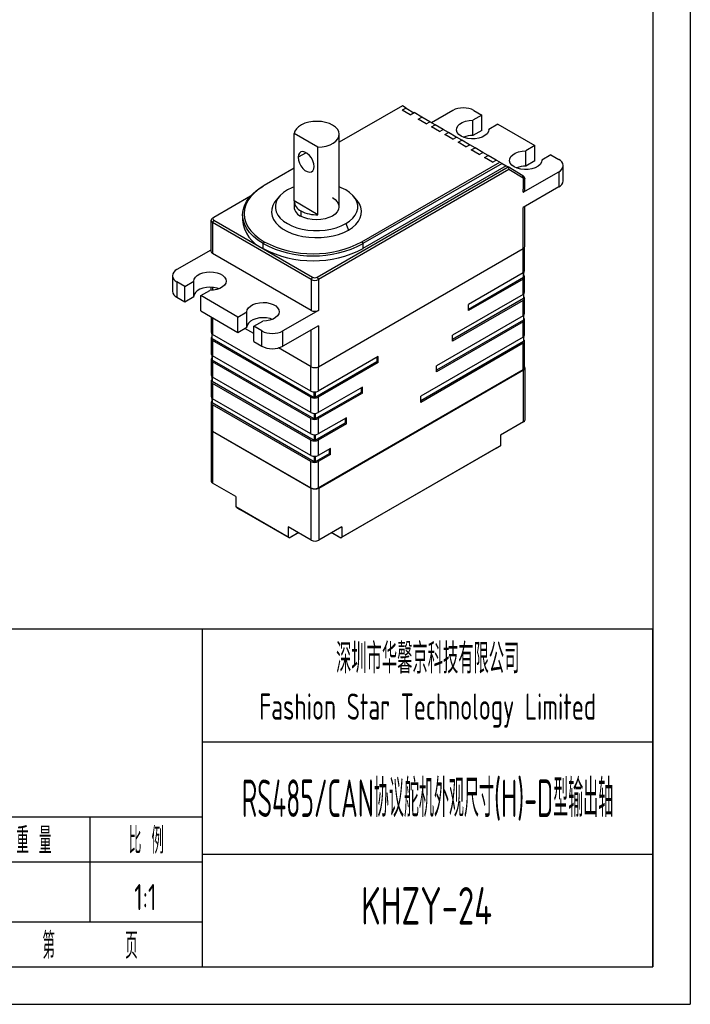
# Model space of a CAD drawing. Header units: inches. Extents: x -26 to 675, y -5 to 292.
# Tile 2 of 4: x 96 to 185, y -5 to 126. Entities that reach past the tile are written whole.
import ezdxf
from ezdxf.enums import TextEntityAlignment as Align

# ---------------------------------------------------------------- set-up
doc = ezdxf.new("R2010")
doc.units = ezdxf.units.IN
doc.header["$MEASUREMENT"] = 0
for name, color, linetype in [('1轮廓实线层', 7, 'Continuous'), ('2细线层', 4, 'Continuous'), ('6文字层', 3, 'Continuous'), ('图框层', 7, 'Continuous')]:
    doc.layers.add(name, color=color, linetype=linetype)
doc.styles.add('PC_TEXTSTYLE', font='ISOCP.SHX', dxfattribs={"width": 0.707, "bigfont": 'GBCBIG.SHX'})
doc.styles.add('PC_TEXTSTYLE4', font='ISOCP.SHX', dxfattribs={"width": 0.707, "bigfont": 'GBCBIG.SHX'})

# ---------------------------------------------------------------- blocks, each defined once
blk = doc.blocks.new('ZwmFrameMain_A4^_^无分区图框^_^portrait')
at = {"layer": '1轮廓实线层'}
for p in [(180, 287), (0, 0)]:
    blk.add_line(p, (180, 0), dxfattribs=at)
at = {"layer": '2细线层'}
for p in [(185, 292), (-25, -5)]:
    blk.add_line(p, (185, -5), dxfattribs=at)
blk = doc.blocks.new('ZwmFrameMain_标题栏1')
at = {"layer": '1轮廓实线层'}
for p, q in [((-180, 0), (-180, 45)), ((0, 45), (-180, 45)), ((-172, 20), (-172, 45)), ((-165, 20), (-165, 45)), ((-145, 20), (-145, 45)), ((-130, 20), (-130, 45)), ((-120, 0), (-120, 45)), ((0, 0), (0, 45)), ((-60, 30), (0, 30)), ((-180, 20), (-60, 20)), ((-165, 0), (-165, 20)), ((-150, 0), (-150, 20)), ((-135, 0), (-135, 20)), ((-60, 15), (0, 15)), ((-180, 0), (0, 0))]:
    blk.add_line(p, q, dxfattribs=at)
at = {"layer": '1轮廓实线层', "color": 7}
for p, q in [((-60, 0), (-60, 45)), ((-180, 25), (-120, 25))]:
    blk.add_line(p, q, dxfattribs=at)
at = {"layer": '2细线层'}
for p, q in [((-180, 40), (-120, 40)), ((-180, 35), (-120, 35)), ((-180, 30), (-120, 30)), ((-90, 0), (-90, 20)), ((-75, 6), (-75, 20)), ((-180, 15), (-120, 15)), ((-120, 14), (-60, 14)), ((-112.5, 6), (-112.5, 14)), ((-105, 6), (-105, 14)), ((-97.5, 6), (-97.5, 14)), ((-180, 10), (-120, 10)), ((-120, 6), (-60, 6)), ((-180, 5), (-120, 5))]:
    blk.add_line(p, q, dxfattribs=at)
at = {"layer": '6文字层', "style": 'PC_TEXTSTYLE', "width": 0.667}
for s, p in [('标记', (-176, 22.5)), ('处数', (-168.5, 22.5)), (' 更改文件号 ', (-155, 22.5)), (' 签 字 ', (-137.5, 22.5)), (' 日期 ', (-125, 22.5)), (' 设 计 ', (-172.5, 17.51)), (' 标准化 ', (-142.5, 17.51)), (' 图 样 标 记 ', (-105, 17)), (' 比 例 ', (-67.5, 17)), (' 重 量 ', (-82.5, 17)), (' 审 核 ', (-172.5, 7.5)), ('共       页', (-105, 3)), ('第       页', (-75, 3)), (' 工 艺 ', (-172.5, 2.5)), (' 日 期 ', (-142.5, 2.5))]:
    blk.add_text(s, height=3.5, dxfattribs=at).set_placement(p, align=Align.MIDDLE)
at = {"layer": '6文字层', "style": 'PC_TEXTSTYLE', "flags": 8}
for tag, height, width, p, p2 in [('企业名称', 5, 3.445461, (-54.29, 34.82), (-5.27, 34.82)), ('产品名称或材料标记', 7, 1.034456, (-113.46, 28.64), (-66.42, 28.64)), ('图样名称', 5, 3.480264, (-54.79, 19.98), (-5.27, 19.98)), ('标准化', 3.5, 1.756036, (-133.83, 15.37), (-120.75, 15.37)), ('重量', 3.5, 2.448074, (-88.46, 7.54), (-76.55, 7.54)), ('比例', 3.5, 2.367734, (-73.35, 7.54), (-61.93, 7.54)), ('图样代号', 5, 3.489916, (-54.79, 5.63), (-5.52, 5.63)), ('审核', 3.5, 2.723972, (-163.99, 5.37), (-150.63, 5.37)), ('共几页', 3.5, 0.953151, (-108.58, 1.48), (-101.56, 1.48)), ('工艺', 3.5, 2.851598, (-164.21, 0.37), (-150.89, 0.37)), ('日期', 3.5, 2.733185, (-133.83, 0.37), (-120.75, 0.37))]:
    blk.add_attdef(tag, text='', height=height, dxfattribs=dict(at, width=width)).set_placement(p, p2, align=Align.FIT)
at = {"layer": '6文字层', "style": 'PC_TEXTSTYLE', "width": 9.901758, "flags": 8}
blk.add_attdef('设计', text='', height=3.5, rotation=359.5768, dxfattribs=at).set_placement((-164.23, 15.37), (-150.37, 15.27), align=Align.FIT)
at = {"layer": '6文字层', "color": 3, "style": 'PC_TEXTSTYLE', "width": 0.96618, "flags": 8}
blk.add_attdef('第几页', text='', height=3.5, dxfattribs=at).set_placement((-78.29, 1.5), (-71.16, 1.5), align=Align.FIT)
at = {"layer": '6文字层', "color": 0, "style": 'PC_TEXTSTYLE', "width": 0.715273, "flags": 8}
blk.add_attdef('图纸张数', text='', height=3.5, dxfattribs=at).set_placement((-2.66, -3.87), (4.46, -3.87), align=Align.FIT)

msp = doc.modelspace()

# ---------------------------------------------------------------- linework, layer by layer
at = {"color": 7, "linetype": 'Continuous', "lineweight": 25}
for p, q in [((146.617, 114.798), (138.207, 109.944)), ((147.112, 114.512), (146.616, 114.227)), ((147.677, 113.614), (146.616, 114.227)), ((147.112, 114.512), (146.617, 114.798)), ((147.112, 114.512), (148.151, 113.888)), ((147.677, 113.614), (148.172, 113.9)), ((149.233, 113.288), (148.172, 113.9)), ((148.738, 113.002), (149.233, 113.288)), ((149.798, 112.39), (148.738, 113.002)), ((150.273, 112.663), (149.233, 113.288)), ((153.334, 114.185), (150.506, 112.553)), ((157.223, 113.573), (156.014, 112.875)), ((156.162, 114.185), (157.223, 113.573)), ((157.223, 111.531), (157.223, 113.573)), ((149.798, 112.39), (150.294, 112.676)), ((151.001, 112.267), (150.294, 112.676)), ((150.506, 111.982), (151.001, 112.267)), ((151.566, 111.369), (150.506, 111.982)), ((152.04, 111.643), (151.001, 112.267)), ((151.566, 111.369), (152.061, 111.655)), ((152.768, 111.247), (152.061, 111.655)), ((156.014, 110.833), (156.014, 112.875)), ((159.344, 112.348), (158.135, 111.65)), ((158.135, 111.617), (158.135, 111.65)), ((159.344, 112.348), (164.294, 109.491)), ((135.374, 109.268), (132.212, 111.094)), ((132.212, 102.112), (132.212, 111.094)), ((138.207, 101.321), (138.207, 110.997)), ((152.273, 110.961), (152.768, 111.247)), ((153.334, 110.349), (152.273, 110.961)), ((153.808, 110.622), (152.768, 111.247)), ((153.334, 110.349), (153.829, 110.635)), ((154.536, 110.226), (153.829, 110.635)), ((157.223, 111.531), (156.014, 110.833)), ((135.374, 100.286), (135.374, 109.268)), ((154.041, 109.941), (154.536, 110.226)), ((155.102, 109.328), (154.041, 109.941)), ((155.576, 109.602), (154.536, 110.226)), ((155.102, 109.328), (155.597, 109.614)), ((156.304, 109.206), (155.597, 109.614)), ((155.809, 108.92), (156.304, 109.206)), ((157.344, 108.581), (156.304, 109.206)), ((164.294, 109.491), (163.085, 108.793)), ((164.294, 107.449), (164.294, 109.491)), ((156.87, 108.308), (155.809, 108.92)), ((156.87, 108.308), (157.365, 108.594)), ((158.072, 108.185), (157.365, 108.594)), ((157.577, 107.9), (158.072, 108.185)), ((158.637, 107.287), (157.577, 107.9)), ((159.111, 107.561), (158.072, 108.185)), ((163.085, 106.751), (163.085, 108.793)), ((166.415, 108.266), (165.207, 107.568)), ((166.415, 108.266), (167.476, 107.654)), ((132.212, 106.483), (128.221, 104.179)), ((135.267, 91.959), (160.71, 106.646)), ((141.232, 96.668), (159.627, 107.287)), ((159.907, 107.122), (141.373, 96.423)), ((160.462, 106.789), (141.373, 95.77)), ((158.637, 107.287), (159.132, 107.573)), ((159.627, 107.287), (159.132, 107.573)), ((159.627, 107.287), (159.907, 107.122)), ((159.907, 107.122), (160.462, 106.789)), ((160.462, 106.789), (160.71, 106.646)), ((160.71, 106.646), (160.812, 106.297)), ((162.688, 105.458), (160.71, 106.646)), ((164.294, 107.449), (163.085, 106.751)), ((165.207, 107.535), (165.207, 107.568)), ((168.062, 104.796), (168.062, 106.837)), ((160.812, 106.297), (135.444, 91.653)), ((162.739, 105.14), (160.812, 106.297)), ((162.739, 105.14), (162.688, 105.458)), ((162.739, 103.286), (167.476, 106.021)), ((162.935, 105.186), (162.819, 105.378)), ((162.944, 103.572), (162.944, 105.162)), ((128.221, 104.179), (128.08, 104.097)), ((167.476, 103.98), (162.739, 101.245)), ((126.366, 102.74), (121.479, 99.919)), ((130.245, 102.741), (129.797, 102.215)), ((140.561, 102.215), (140.113, 102.741)), ((132.207, 102.015), (132.207, 101.069)), ((135.374, 100.286), (132.212, 102.112)), ((162.944, 96.06), (162.944, 101.363)), ((121.479, 99.919), (121.302, 99.817)), ((125.327, 100.26), (125.327, 99.607)), ((121.097, 99.531), (121.097, 95.408)), ((134.454, 91.653), (121.302, 99.245)), ((121.479, 99.552), (134.631, 91.959)), ((162.915, 92.81), (162.915, 95.946)), ((121.097, 95.575), (116.564, 92.958)), ((134.454, 87.529), (121.302, 95.122)), ((135.444, 80.017), (162.739, 95.774)), ((115.979, 92.142), (115.979, 90.101)), ((162.71, 92.524), (155.427, 88.319)), ((155.427, 87.707), (162.781, 91.952)), ((162.81, 91.993), (162.81, 92.597)), ((162.915, 89.952), (162.915, 91.993)), ((117.625, 90.713), (116.564, 91.326)), ((117.625, 90.713), (118.834, 91.411)), ((117.625, 88.672), (117.625, 90.713)), ((118.834, 89.37), (118.834, 91.411)), ((121.097, 90.626), (121.097, 90.188)), ((162.71, 91.707), (155.427, 87.503)), ((116.564, 89.284), (117.625, 88.672)), ((117.625, 88.672), (118.834, 89.37)), ((119.746, 89.489), (120.955, 90.187)), ((124.696, 86.631), (119.746, 89.489)), ((119.746, 87.447), (119.746, 89.489)), ((162.71, 89.666), (153.306, 84.237)), ((162.81, 89.135), (162.81, 89.739)), ((162.781, 89.094), (153.306, 83.625)), ((162.71, 88.85), (153.306, 83.42)), ((155.427, 87.503), (155.427, 88.319)), ((162.915, 87.094), (162.915, 89.135)), ((119.746, 87.447), (124.696, 84.59)), ((121.125, 86.651), (121.125, 84.613)), ((124.696, 86.631), (125.905, 87.329)), ((125.905, 85.288), (125.905, 87.329)), ((135.444, 87.529), (130.707, 84.794)), ((162.71, 86.808), (151.184, 80.154)), ((162.81, 86.277), (162.81, 86.881)), ((124.696, 84.59), (124.696, 86.631)), ((126.817, 85.407), (128.026, 86.105)), ((127.878, 84.794), (126.817, 85.407)), ((126.817, 83.365), (126.817, 85.407)), ((135.444, 85.488), (130.707, 82.753)), ((162.781, 86.237), (151.184, 79.542)), ((162.71, 85.992), (151.184, 79.338)), ((162.915, 84.236), (162.915, 86.277)), ((121.23, 84.4), (121.23, 83.796)), ((134.426, 76.767), (121.33, 84.327)), ((124.696, 84.59), (125.905, 85.288)), ((126.817, 84.426), (125.615, 85.12)), ((153.306, 83.42), (153.306, 84.237)), ((121.125, 83.796), (121.125, 81.755)), ((121.26, 83.756), (134.85, 75.91)), ((134.426, 75.951), (121.33, 83.511)), ((126.817, 83.365), (127.878, 82.753)), ((162.71, 83.95), (149.063, 76.072)), ((162.781, 83.379), (149.063, 75.46)), ((162.71, 83.134), (149.063, 75.255)), ((162.81, 83.419), (162.81, 84.023)), ((162.915, 79.908), (162.915, 83.419)), ((121.23, 81.542), (121.23, 80.939)), ((134.426, 73.909), (121.33, 81.469)), ((134.454, 80.017), (130.121, 82.519)), ((134.426, 80.033), (130.121, 82.519)), ((121.125, 80.939), (121.125, 78.897)), ((134.85, 73.052), (121.26, 80.898)), ((134.426, 73.093), (121.33, 80.653)), ((143.229, 80.665), (134.992, 75.91)), ((143.406, 81.38), (135.416, 76.767)), ((143.406, 80.563), (135.416, 75.951)), ((143.229, 81.278), (143.229, 80.665)), ((143.406, 80.563), (143.229, 80.665)), ((143.406, 80.563), (143.406, 81.38)), ((151.184, 79.338), (151.184, 80.154)), ((135.416, 63.866), (162.71, 79.623)), ((135.472, 63.833), (162.767, 79.59)), ((162.972, 72.935), (162.972, 79.876)), ((121.125, 78.081), (121.125, 76.039)), ((121.23, 78.684), (121.23, 78.081)), ((134.85, 70.194), (121.26, 78.04)), ((134.426, 71.051), (121.33, 78.611)), ((134.426, 70.235), (121.33, 77.795)), ((141.108, 76.583), (134.992, 73.052)), ((141.285, 77.297), (135.416, 73.909)), ((141.285, 76.481), (135.416, 73.093)), ((141.108, 77.195), (141.108, 76.583)), ((141.285, 76.481), (141.108, 76.583)), ((141.285, 76.481), (141.285, 77.297)), ((121.125, 75.223), (121.125, 71.712)), ((121.23, 75.826), (121.23, 75.223)), ((134.85, 67.336), (121.26, 75.182)), ((134.426, 68.194), (121.33, 75.754)), ((134.426, 67.377), (121.33, 74.937)), ((149.063, 75.255), (149.063, 76.072)), ((138.987, 72.5), (134.992, 70.194)), ((139.164, 73.215), (135.416, 71.051)), ((139.164, 72.398), (135.416, 70.235)), ((138.987, 73.113), (138.987, 72.5)), ((139.164, 72.398), (138.987, 72.5)), ((139.164, 72.398), (139.164, 73.215)), ((162.767, 72.649), (159.691, 70.874)), ((121.125, 71.712), (121.125, 64.771)), ((121.33, 71.426), (134.483, 63.833)), ((121.33, 71.426), (134.426, 63.866)), ((159.691, 70.874), (159.691, 69.486)), ((136.865, 68.418), (134.992, 67.336)), ((137.042, 69.132), (135.416, 68.194)), ((137.042, 68.316), (135.416, 67.377)), ((136.865, 69.03), (136.865, 68.418)), ((137.042, 68.316), (136.865, 68.418)), ((137.042, 68.316), (137.042, 69.132)), ((159.125, 69.159), (138.407, 57.199)), ((159.691, 69.486), (138.548, 57.28)), ((159.125, 69.159), (159.549, 69.404)), ((159.549, 69.404), (159.691, 69.486)), ((124.406, 62.71), (121.33, 64.485)), ((124.406, 62.71), (124.406, 61.321)), ((131.407, 57.28), (124.406, 61.321)), ((124.548, 61.24), (124.406, 61.321)), ((124.548, 61.24), (124.972, 60.995)), ((131.548, 57.199), (124.972, 60.995)), ((134.483, 56.893), (131.407, 58.668)), ((131.407, 58.668), (131.407, 57.28)), ((131.548, 57.199), (132.75, 57.893)), ((131.548, 57.199), (132.609, 57.811)), ((132.75, 57.893), (132.609, 57.811)), ((132.609, 57.811), (132.767, 57.883)), ((138.548, 58.668), (135.472, 56.893)), ((137.188, 57.883), (137.346, 57.811)), ((137.205, 57.893), (138.407, 57.199)), ((137.205, 57.893), (137.346, 57.811)), ((137.346, 57.811), (138.407, 57.199)), ((138.548, 58.668), (138.548, 57.28)), ((131.548, 57.199), (131.407, 57.28)), ((131.548, 57.199), (131.548, 57.199)), ((138.407, 57.199), (138.548, 57.28)), ((138.407, 57.199), (138.407, 57.199))]:
    msp.add_line(p, q, dxfattribs=at)
at = {"color": 1, "linetype": 'Continuous', "lineweight": 25}
for p, q in [((133.793, 108.548), (132.732, 107.935)), ((162.739, 105.14), (162.739, 103.694)), ((167.476, 106.021), (167.476, 103.98)), ((162.739, 103.286), (162.739, 103.694)), ((162.739, 95.774), (162.739, 101.245)), ((133.086, 100.791), (133.086, 100.089)), ((121.479, 99.552), (121.302, 99.245)), ((121.302, 99.245), (121.302, 95.122)), ((139.068, 99.093), (139.422, 98.235)), ((128.221, 96.668), (128.08, 96.423)), ((128.08, 95.77), (128.08, 96.423)), ((141.232, 96.668), (141.373, 96.423)), ((141.373, 96.423), (141.373, 95.77)), ((162.71, 92.524), (162.71, 95.757)), ((134.631, 91.959), (134.454, 91.653)), ((135.267, 91.959), (135.444, 91.653)), ((162.781, 91.952), (162.781, 92.572)), ((116.564, 91.326), (116.564, 89.284)), ((121.302, 90.614), (121.302, 90.2)), ((134.454, 91.653), (134.454, 87.529)), ((135.444, 91.653), (135.444, 87.529)), ((162.71, 89.666), (162.71, 91.707)), ((162.781, 89.714), (162.781, 89.094)), ((162.71, 86.808), (162.71, 88.85)), ((162.781, 86.856), (162.781, 86.237)), ((121.33, 86.533), (121.33, 84.327)), ((135.444, 85.488), (135.444, 80.017)), ((162.71, 83.95), (162.71, 85.992)), ((121.26, 83.756), (121.26, 84.375)), ((127.878, 82.753), (127.878, 84.794)), ((130.707, 82.753), (130.707, 84.794)), ((134.454, 80.017), (134.454, 84.916)), ((121.33, 83.511), (121.33, 81.469)), ((162.71, 79.623), (162.71, 83.134)), ((162.781, 83.998), (162.781, 83.379)), ((121.26, 81.517), (121.26, 80.898)), ((121.33, 80.653), (121.33, 78.611)), ((134.426, 76.767), (134.426, 80.033)), ((135.416, 80.002), (135.416, 76.767)), ((162.767, 72.649), (162.767, 79.59)), ((121.26, 78.659), (121.26, 78.04)), ((121.33, 77.795), (121.33, 75.754)), ((134.85, 75.91), (134.85, 76.651)), ((134.992, 76.651), (134.992, 75.91)), ((121.26, 75.801), (121.26, 75.182)), ((121.33, 74.937), (121.33, 71.426)), ((134.426, 73.909), (134.426, 75.951)), ((135.416, 75.951), (135.416, 73.909)), ((134.85, 73.793), (134.85, 73.052)), ((134.992, 73.793), (134.992, 73.052)), ((134.426, 71.051), (134.426, 73.093)), ((135.416, 73.093), (135.416, 71.051)), ((121.33, 71.426), (121.33, 64.485)), ((134.85, 70.935), (134.85, 70.194)), ((134.992, 70.935), (134.992, 70.194)), ((134.426, 68.194), (134.426, 70.235)), ((135.416, 70.235), (135.416, 68.194)), ((134.426, 63.866), (134.426, 67.377)), ((134.85, 68.077), (134.85, 67.336)), ((134.992, 68.077), (134.992, 67.336)), ((135.416, 67.377), (135.416, 63.866)), ((134.483, 56.893), (134.483, 63.833)), ((135.472, 63.833), (135.472, 56.893))]:
    msp.add_line(p, q, dxfattribs=at)
at = {"color": 7, "linetype": 'Continuous', "lineweight": 25, "flags": 128}
for points in [[(137.329, 112.222), (136.886, 112.433), (136.381, 112.591), (135.833, 112.691), (135.263, 112.729), (134.69, 112.703), (134.137, 112.615), (133.622, 112.468), (133.166, 112.267), (132.785, 112.019), (132.492, 111.734), (132.299, 111.421), (132.212, 111.094)], [(135.374, 109.268), (135.942, 109.318), (136.483, 109.43), (136.977, 109.599), (137.406, 109.819), (137.755, 110.083), (138.01, 110.379), (138.162, 110.699), (138.207, 111.03), (138.141, 111.359), (137.968, 111.675), (137.694, 111.966), (137.329, 112.222)], [(154.465, 110.756), (154.151, 110.987), (153.939, 111.253), (153.842, 111.541), (153.864, 111.834), (154.005, 112.116), (154.256, 112.371), (154.605, 112.585), (155.03, 112.746), (155.509, 112.844), (156.014, 112.875)], [(158.135, 111.65), (158.082, 111.358), (157.912, 111.082), (157.633, 110.836), (157.263, 110.635), (156.822, 110.49), (156.333, 110.409), (155.825, 110.396), (155.327, 110.452), (154.865, 110.575), (154.465, 110.756)], [(134.854, 106.711), (134.811, 107.081), (134.685, 107.47), (134.488, 107.848), (134.234, 108.183), (133.944, 108.448), (133.642, 108.623), (133.352, 108.692), (133.099, 108.65), (132.901, 108.5), (132.775, 108.256), (132.732, 107.935)], [(132.732, 107.935), (132.775, 107.566), (132.901, 107.176), (133.099, 106.798), (133.352, 106.463), (133.642, 106.198), (133.944, 106.024), (134.234, 105.955), (134.488, 105.996), (134.685, 106.146), (134.811, 106.391), (134.854, 106.711)], [(161.536, 106.674), (161.222, 106.905), (161.01, 107.171), (160.913, 107.459), (160.935, 107.752), (161.076, 108.034), (161.327, 108.289), (161.676, 108.503), (162.101, 108.664), (162.58, 108.762), (163.085, 108.793)], [(165.207, 107.568), (165.153, 107.276), (164.983, 107), (164.704, 106.754), (164.334, 106.553), (163.893, 106.408), (163.404, 106.327), (162.897, 106.314), (162.398, 106.37), (161.936, 106.493), (161.536, 106.674)], [(128.08, 96.423), (127.377, 96.877), (126.767, 97.373), (126.258, 97.906), (125.854, 98.468), (125.562, 99.053), (125.386, 99.652), (125.327, 100.26), (125.386, 100.868), (125.562, 101.468), (125.854, 102.052), (126.258, 102.615), (126.767, 103.147), (127.377, 103.643), (128.08, 104.097)], [(128.221, 104.179), (127.534, 103.735), (126.937, 103.249), (126.438, 102.728), (126.043, 102.177), (125.757, 101.605), (125.584, 101.018), (125.527, 100.423), (125.584, 99.829), (125.757, 99.242), (126.043, 98.669), (126.438, 98.119), (126.937, 97.598), (127.534, 97.112), (128.221, 96.668)], [(132.212, 104.011), (131.883, 103.88), (131.29, 103.583)], [(139.068, 99.093), (139.582, 99.435), (140.006, 99.816), (140.332, 100.228), (140.553, 100.663), (140.665, 101.111), (140.665, 101.564), (140.553, 102.013), (140.332, 102.447), (140.006, 102.859), (139.582, 103.24), (139.068, 103.583), (138.475, 103.88), (138.207, 103.988)], [(131.29, 103.583), (130.776, 103.24), (130.352, 102.859), (130.026, 102.447), (129.805, 102.013), (129.693, 101.564), (129.693, 101.111), (129.805, 100.663), (130.026, 100.228), (130.352, 99.816), (130.776, 99.435), (131.29, 99.093), (131.883, 98.796), (132.543, 98.551), (133.257, 98.363), (134.01, 98.235), (134.787, 98.171), (135.571, 98.171), (136.348, 98.235), (137.101, 98.363), (137.815, 98.551), (138.475, 98.796), (139.068, 99.093)], [(137.293, 102.558), (137.666, 102.296), (137.944, 101.996), (138.114, 101.672), (138.172, 101.334), (138.114, 100.996), (137.944, 100.671), (137.666, 100.371), (137.293, 100.109), (136.839, 99.894), (136.32, 99.734), (135.757, 99.635), (135.172, 99.602), (134.587, 99.635), (134.024, 99.734), (133.505, 99.894), (133.051, 100.109)], [(129.797, 102.215), (129.597, 101.955), (129.35, 101.505), (129.21, 101.039), (129.183, 100.566), (129.266, 100.096), (129.46, 99.637), (129.761, 99.197), (130.162, 98.785), (130.657, 98.408), (131.236, 98.074), (131.888, 97.788), (132.602, 97.557), (133.364, 97.383), (134.16, 97.271), (134.974, 97.223), (135.793, 97.239), (136.6, 97.319), (137.38, 97.462), (138.12, 97.665), (138.804, 97.925), (139.422, 98.235)], [(139.422, 98.235), (139.96, 98.592), (140.409, 98.987), (140.761, 99.414), (141.008, 99.864), (141.148, 100.33), (141.176, 100.803), (141.092, 101.273), (140.898, 101.732), (140.597, 102.172), (140.561, 102.215)], [(118.834, 91.411), (118.882, 91.689), (119.037, 91.954), (119.29, 92.192), (119.63, 92.392), (120.038, 92.542), (120.494, 92.636), (120.974, 92.669), (121.456, 92.639), (121.913, 92.547), (122.323, 92.399), (122.666, 92.201), (122.923, 91.964), (123.081, 91.7), (123.134, 91.422), (123.077, 91.145), (122.914, 90.881), (122.654, 90.646), (122.308, 90.45), (121.896, 90.304), (121.437, 90.214), (120.955, 90.187)], [(162.71, 91.707), (162.797, 91.769), (162.862, 91.839), (162.902, 91.914), (162.915, 91.993), (162.902, 92.072), (162.862, 92.148), (162.81, 92.206)], [(122.207, 90.407), (121.913, 90.506), (121.456, 90.597), (120.974, 90.627), (120.494, 90.595), (120.038, 90.501), (119.63, 90.35), (119.29, 90.151), (119.037, 89.913), (118.882, 89.648), (118.834, 89.37)], [(162.71, 88.85), (162.797, 88.911), (162.862, 88.981), (162.902, 89.056), (162.915, 89.135), (162.902, 89.214), (162.862, 89.29), (162.81, 89.348)], [(125.905, 87.329), (125.953, 87.607), (126.108, 87.872), (126.361, 88.11), (126.701, 88.31), (127.109, 88.46), (127.565, 88.554), (128.045, 88.587), (128.527, 88.557), (128.984, 88.465), (129.394, 88.316), (129.737, 88.119), (129.994, 87.882), (130.153, 87.618), (130.205, 87.34), (130.148, 87.063), (129.985, 86.799), (129.725, 86.564), (129.379, 86.368), (128.967, 86.222), (128.508, 86.132), (128.026, 86.105)], [(129.278, 86.325), (128.984, 86.424), (128.527, 86.515), (128.045, 86.545), (127.565, 86.513), (127.109, 86.419), (126.701, 86.268), (126.361, 86.069), (126.108, 85.831), (125.953, 85.566), (125.905, 85.288)], [(162.71, 85.992), (162.797, 86.053), (162.862, 86.123), (162.902, 86.199), (162.915, 86.277), (162.902, 86.356), (162.862, 86.432), (162.81, 86.49)], [(121.23, 84.009), (121.179, 83.951), (121.139, 83.875), (121.125, 83.796), (121.139, 83.718), (121.179, 83.642), (121.243, 83.572), (121.33, 83.511)], [(162.71, 83.134), (162.797, 83.195), (162.862, 83.265), (162.902, 83.341), (162.915, 83.419), (162.902, 83.498), (162.862, 83.574), (162.81, 83.632)], [(121.23, 81.151), (121.179, 81.093), (121.139, 81.017), (121.125, 80.939), (121.139, 80.86), (121.179, 80.784), (121.243, 80.714), (121.33, 80.653)], [(121.23, 78.294), (121.179, 78.235), (121.139, 78.159), (121.125, 78.081), (121.139, 78.002), (121.179, 77.926), (121.243, 77.856), (121.33, 77.795)], [(121.23, 75.436), (121.179, 75.377), (121.139, 75.302), (121.125, 75.223), (121.139, 75.144), (121.179, 75.068), (121.243, 74.998), (121.33, 74.937)]]:
    msp.add_lwpolyline(points, dxfattribs=at)
at = {"color": 7, "linetype": 'Continuous', "lineweight": 25}
for centre, radius, start, end in [((154.748, 111.456), 3.074, 62.60967, 117.39033), ((155.953, 107.514), 3.32, 88.94897, 111.02062), ((163.024, 103.432), 3.32, 88.94897, 111.02062), ((167.166, 106.837), 0.873, 290.78342, 69.21658), ((167.061, 104.896), 1.006, 294.37466, 354.3052), ((162.593, 103.607), 0.352, 294.37466, 354.3052), ((133.551, 101.376), 1.362, 170.58236, 248.44589), ((133.668, 102.126), 1.456, 180.54896, 246.43277), ((121.411, 99.531), 0.306, 110.78377, 249.21646), ((121.549, 99.735), 0.196, 110.78341, 249.21659), ((135.144, 104.681), 4.401, 242.12651, 273.00354), ((129.929, 100.003), 4.62, 184.91931, 246.40083), ((134.727, 109.168), 14.374, 242.45764, 297.54236), ((134.727, 109.142), 14.069, 242.45764, 297.54236), ((162.593, 96.094), 0.352, 294.37466, 354.3052), ((121.447, 95.443), 0.352, 185.69469, 245.62551), ((134.727, 108.515), 14.374, 242.45764, 297.54236), ((116.874, 92.142), 0.873, 110.78342, 249.21658), ((134.949, 92.573), 0.692, 242.60969, 297.39031), ((162.565, 92.845), 0.352, 294.37466, 354.3052), ((162.76, 91.998), 0.0503, 294.37466, 354.3052), ((134.949, 92.608), 1.076, 242.60984, 297.39024), ((116.98, 90.2), 1.006, 185.6948, 245.62534), ((162.565, 89.987), 0.352, 294.37466, 354.3052), ((162.76, 89.14), 0.0503, 294.37466, 354.3052), ((134.949, 88.485), 1.076, 242.60974, 297.39026), ((162.565, 87.129), 0.352, 294.37466, 354.3052), ((162.76, 86.282), 0.0503, 294.37466, 354.3052), ((121.476, 84.648), 0.352, 185.6948, 245.62534), ((129.292, 87.524), 3.074, 242.60967, 297.39033), ((162.565, 84.271), 0.352, 294.37466, 354.3052), ((121.28, 83.801), 0.0503, 185.6948, 245.62534), ((129.292, 85.482), 3.074, 242.60967, 297.39033), ((162.76, 83.424), 0.0503, 294.37466, 354.3052), ((121.476, 81.79), 0.352, 185.6948, 245.62534), ((121.28, 80.944), 0.0503, 185.6948, 245.62534), ((121.476, 78.932), 0.352, 185.6948, 245.62534), ((134.949, 80.972), 1.076, 242.60967, 297.39033), ((162.565, 79.943), 0.352, 294.37466, 354.3052), ((162.663, 79.872), 0.3, 290.21164, 32.88105), ((121.28, 78.086), 0.0503, 185.6948, 245.62534), ((134.921, 77.723), 1.076, 242.60967, 297.39033), ((121.476, 76.074), 0.352, 185.6948, 245.62534), ((121.28, 75.228), 0.0503, 185.6948, 245.62534), ((134.921, 76.906), 1.076, 242.60967, 297.39033), ((134.921, 76.046), 0.154, 242.60967, 297.39033), ((134.921, 74.865), 1.076, 242.60967, 297.39033), ((134.921, 74.048), 1.076, 242.60967, 297.39033), ((134.921, 73.188), 0.154, 242.60967, 297.39033), ((162.621, 72.97), 0.352, 294.37466, 354.3052), ((121.476, 71.747), 0.352, 185.6948, 245.62534), ((134.921, 72.007), 1.076, 242.60967, 297.39033), ((134.921, 71.19), 1.076, 242.60967, 297.39033), ((134.921, 70.331), 0.154, 242.60967, 297.39033), ((134.921, 69.149), 1.076, 242.60967, 297.39033), ((134.921, 68.332), 1.076, 242.60967, 297.39033), ((134.921, 67.473), 0.154, 242.60967, 297.39033), ((121.476, 64.806), 0.352, 185.6948, 245.62534), ((134.921, 64.821), 1.076, 242.60967, 297.39033), ((134.977, 64.789), 1.076, 242.60967, 297.39033), ((134.977, 57.848), 1.076, 242.60967, 297.39033)]:
    msp.add_arc(centre, radius, start, end, dxfattribs=at)
for points, knots in [([(162.817, 105.378), (162.813, 105.382), (162.804, 105.389), (162.729, 105.433), (162.688, 105.458)], [0, 0, 0, 0, 0.4480317, 1, 1, 1, 1]), ([(162.941, 105.162), (162.942, 105.16), (162.949, 105.136), (162.895, 105.12), (162.791, 105.134), (162.739, 105.14)], [0, 0, 0, 0, 0.0537361, 0.5270981, 1, 1, 1, 1])]:
    msp.add_open_spline(points, degree=3, knots=knots, dxfattribs=at)

# ---------------------------------------------------------------- block references
at = {"layer": '图框层'}
msp.add_blockref('ZwmFrameMain_A4^_^无分区图框^_^portrait', (0, 0), dxfattribs=at)
ref = msp.add_blockref('ZwmFrameMain_标题栏1', (180, 0), dxfattribs=at)
ref.add_attrib('设计', 'Kerry', (15.771, 15.372), dxfattribs={"layer": '6文字层', "height": 3.5, "rotation": 359.57685, "style": 'PC_TEXTSTYLE', "width": 0.707})
ref.add_attrib('日期', '2025/4/15', dxfattribs={"layer": '6文字层', "height": 3.5, "style": 'PC_TEXTSTYLE', "width": 0.617857}).set_placement((46.165, 0.371), (59.248, 0.371), align=Align.FIT)
ref.add_attrib('图样名称', 'RS485/CAN协议舵机外观尺寸(H)-D型输出轴', dxfattribs={"layer": '6文字层', "height": 5, "style": 'PC_TEXTSTYLE', "width": 0.53047}).set_placement((125.215, 19.978), (174.732, 19.978), align=Align.FIT)
ref.add_attrib('图样代号', 'KHZY-24', dxfattribs={"layer": '6文字层', "height": 5, "style": 'PC_TEXTSTYLE', "width": 0.707}).set_placement((149.85, 5.63), align=Align.CENTER)
ref.add_attrib('比例', '1:1', dxfattribs={"layer": '6文字层', "height": 3.5, "style": 'PC_TEXTSTYLE', "width": 0.707}).set_placement((112.359, 7.542), align=Align.CENTER)

# ---------------------------------------------------------------- texts
at = {"layer": '6文字层', "insert": (150, 37.5), "char_height": 3.5, "width": 60, "attachment_point": 5, "style": 'PC_TEXTSTYLE4'}
msp.add_mtext('{\\H1.142857x;深圳市华馨京科技有限公司}\\P\\pxsm1,qc;Fashion Star Technology Limited', dxfattribs=at)

doc.saveas('drawing.dxf')
